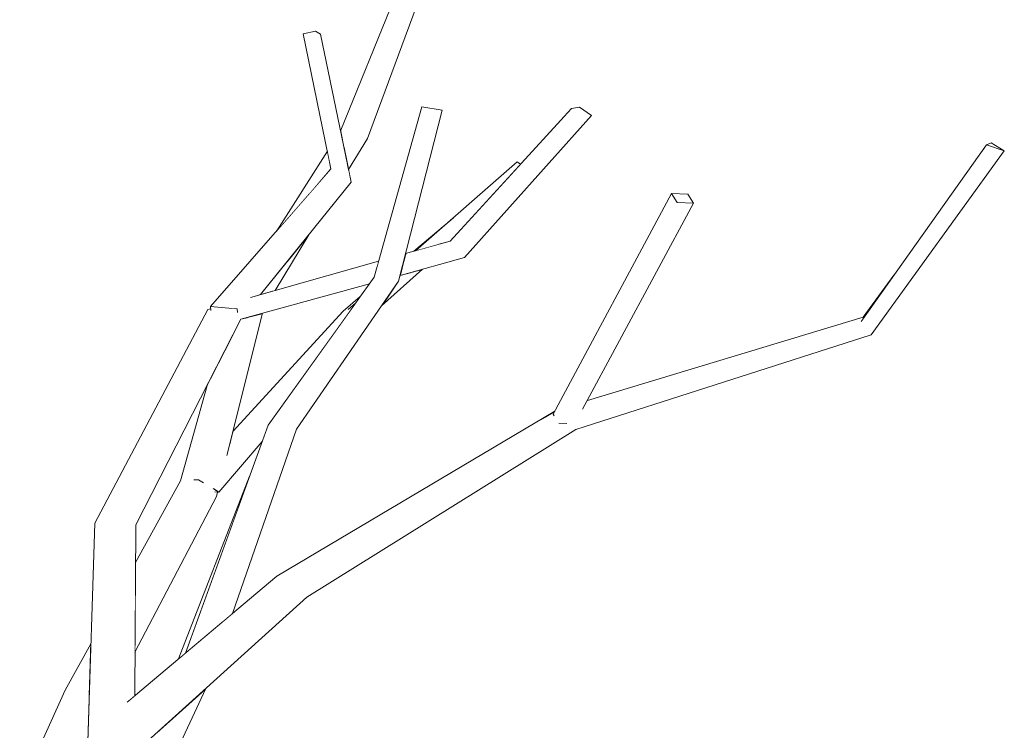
# Model space of a CAD drawing. Extents: x -289599 to -184549, y 66678 to 295474.
# Tile 215 of 256: x -264997 to -264783, y 71928 to 72082. Entities that reach past the tile are written whole.
import ezdxf

# ---------------------------------------------------------------- set-up
doc = ezdxf.new("R2010")
doc.units = 0
doc.header["$MEASUREMENT"] = 0
doc.linetypes.add('Wipeout_Contour', pattern=[1000, 0, -1000])
doc.layers.add('arch drzewa', color=8, linetype='Continuous')
doc.layers.add('arch drzewa_Nr_Pióra__4', color=8, linetype='Continuous', lineweight=9)

msp = doc.modelspace()

# ---------------------------------------------------------------- wipeouts: each hides what was drawn before it
at = {"color": 254, "linetype": 'Wipeout_Contour', "lineweight": 0, "ltscale": 1286870.260204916}
msp.add_wipeout([(-264853.95, 72042.21), (-264850.45, 72042.09), (-264851.69, 72044.03), (-264855.2, 72044.15)], dxfattribs=at).dxf.layer = 'arch drzewa'
at = {"color": 254, "linetype": 'Wipeout_Contour', "lineweight": 0, "ltscale": 965389.592182}
msp.add_wipeout([(-264946.73, 71982.83), (-264962.14, 71943.14), (-264960.62, 71944.41)], dxfattribs=at).dxf.layer = 'arch drzewa'
at = {"color": 254, "linetype": 'Wipeout_Contour', "lineweight": 0, "ltscale": 965392.386049}
msp.add_wipeout([(-264979.38, 71887.39), (-264956.24, 71936.7), (-264966.31, 71927.6)], dxfattribs=at).dxf.layer = 'arch drzewa'

# ---------------------------------------------------------------- next in the draw order: wipeouts: each hides what was drawn before it
at = {"color": 254, "linetype": 'Wipeout_Contour', "lineweight": 0, "ltscale": 1287159.987237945}
msp.add_wipeout([(-264952.59, 71951.17), (-264950.43, 71952.99), (-264936.54, 71992.99), (-264942.73, 71993.87)], dxfattribs=at).dxf.layer = 'arch drzewa'

# ---------------------------------------------------------------- next in the draw order: wipeouts: each hides what was drawn before it
at = {"color": 254, "linetype": 'Wipeout_Contour', "lineweight": 0, "ltscale": 965337.626519}
msp.add_wipeout([(-264919.71, 72026), (-264936.54, 71992.99), (-264914.43, 72025.1)], dxfattribs=at).dxf.layer = 'arch drzewa'
at = {"color": 254, "linetype": 'Wipeout_Contour', "lineweight": 0, "ltscale": 965381.5463}
msp.add_wipeout([(-264960.62, 71944.41), (-264952.59, 71951.17), (-264942.73, 71993.87)], dxfattribs=at).dxf.layer = 'arch drzewa'

# ---------------------------------------------------------------- next in the draw order: wipeouts: each hides what was drawn before it
at = {"color": 254, "linetype": 'Wipeout_Contour', "lineweight": 0, "ltscale": 965323.019635}
msp.add_wipeout([(-264914.43, 72025.1), (-264904.97, 72062.22), (-264909.36, 72062.94)], dxfattribs=at).dxf.layer = 'arch drzewa'
at = {"color": 254, "linetype": 'Wipeout_Contour', "lineweight": 0, "ltscale": 965356.622389}
msp.add_wipeout([(-264942.73, 71993.87), (-264936.54, 71992.99), (-264919.71, 72026)], dxfattribs=at).dxf.layer = 'arch drzewa'
at = {"color": 254, "linetype": 'Wipeout_Contour', "lineweight": 0, "ltscale": 965357.827466}
msp.add_wipeout([(-264970.35, 71923.95), (-264934.29, 71956.54), (-264939.13, 71958.25)], dxfattribs=at).dxf.layer = 'arch drzewa'

# ---------------------------------------------------------------- next in the draw order: wipeouts: each hides what was drawn before it
at = {"color": 254, "linetype": 'Wipeout_Contour', "lineweight": 0, "ltscale": 965328.089304}
msp.add_wipeout([(-264909.36, 72062.94), (-264919.71, 72026), (-264914.43, 72025.1)], dxfattribs=at).dxf.layer = 'arch drzewa'
at = {"color": 254, "linetype": 'Wipeout_Contour', "lineweight": 0, "ltscale": 965235.036654}
msp.add_wipeout([(-264934.29, 71956.54), (-264875.93, 71992.96), (-264879.72, 71995.41)], dxfattribs=at).dxf.layer = 'arch drzewa'
at = {"color": 254, "linetype": 'Wipeout_Contour', "lineweight": 0, "ltscale": 965389.279995}
msp.add_wipeout([(-264939.13, 71958.25), (-264975.85, 71924.52), (-264970.35, 71923.95)], dxfattribs=at).dxf.layer = 'arch drzewa'

# ---------------------------------------------------------------- next in the draw order: wipeouts: each hides what was drawn before it
at = {"color": 254, "linetype": 'Wipeout_Contour', "lineweight": 0, "ltscale": 1287067.774966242}
msp.add_wipeout([(-264913.38, 72029.22), (-264914.1, 72026.39), (-264900.1, 72030.26), (-264901.12, 72033.52)], dxfattribs=at).dxf.layer = 'arch drzewa'
at = {"color": 254, "linetype": 'Wipeout_Contour', "lineweight": 0, "ltscale": 965072.068555}
msp.add_wipeout([(-264875.93, 71992.96), (-264811.9, 72013.46), (-264814.04, 72016.41)], dxfattribs=at).dxf.layer = 'arch drzewa'
at = {"color": 254, "linetype": 'Wipeout_Contour', "lineweight": 0, "ltscale": 965370.831392}
msp.add_wipeout([(-264975.85, 71924.52), (-264939.13, 71958.25), (-264940.83, 71961.07)], dxfattribs=at).dxf.layer = 'arch drzewa'

# ---------------------------------------------------------------- next in the draw order: wipeouts: each hides what was drawn before it
at = {"color": 254, "linetype": 'Wipeout_Contour', "lineweight": 0, "ltscale": 964980.002468}
msp.add_wipeout([(-264811.9, 72013.46), (-264783, 72053.39), (-264786.85, 72054.71)], dxfattribs=at).dxf.layer = 'arch drzewa'
at = {"color": 254, "linetype": 'Wipeout_Contour', "lineweight": 0, "ltscale": 965307.066434}
msp.add_wipeout([(-264913.38, 72029.22), (-264901.12, 72033.52), (-264913.18, 72030.02)], dxfattribs=at).dxf.layer = 'arch drzewa'
at = {"color": 254, "linetype": 'Wipeout_Contour', "lineweight": 0, "ltscale": 965286.655961}
msp.add_wipeout([(-264879.72, 71995.41), (-264939.13, 71958.25), (-264934.29, 71956.54)], dxfattribs=at).dxf.layer = 'arch drzewa'
at = {"color": 254, "linetype": 'Wipeout_Contour', "lineweight": 0, "ltscale": 1930818.479472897}
msp.add_wipeout([(-264974.85, 71927.67), (-264976.99, 71925.53), (-264975.85, 71924.52), (-264940.83, 71961.07), (-264973.27, 71933.77), (-264974.58, 71927.86)], dxfattribs=at).dxf.layer = 'arch drzewa'

# ---------------------------------------------------------------- next in the draw order: wipeouts: each hides what was drawn before it
at = {"color": 254, "linetype": 'Wipeout_Contour', "lineweight": 0, "ltscale": 1287071.639195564}
msp.add_wipeout([(-264912.97, 72030.84), (-264913.18, 72030.02), (-264901.12, 72033.52), (-264903.26, 72033.85)], dxfattribs=at).dxf.layer = 'arch drzewa'
at = {"color": 254, "linetype": 'Wipeout_Contour', "lineweight": 0, "ltscale": 1930445.628322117}
msp.add_wipeout([(-264939.13, 71958.25), (-264879.72, 71995.41), (-264879.8, 71996), (-264880.71, 71995.92), (-264880.91, 71996.24), (-264880.59, 71996.85)], dxfattribs=at).dxf.layer = 'arch drzewa'
at = {"color": 254, "linetype": 'Wipeout_Contour', "lineweight": 0, "ltscale": 1287246.668615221}
msp.add_wipeout([(-264974.79, 71972.99), (-264972.37, 71934.53), (-264971.67, 71935.12), (-264971.43, 71972.22)], dxfattribs=at).dxf.layer = 'arch drzewa'

# ---------------------------------------------------------------- next in the draw order: wipeouts: each hides what was drawn before it
at = {"color": 254, "linetype": 'Wipeout_Contour', "lineweight": 0, "ltscale": 965309.193532}
msp.add_wipeout([(-264912.9, 72031.13), (-264912.97, 72030.84), (-264903.26, 72033.85)], dxfattribs=at).dxf.layer = 'arch drzewa'
at = {"color": 254, "linetype": 'Wipeout_Contour', "lineweight": 0, "ltscale": 1287028.887629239}
msp.add_wipeout([(-264940.83, 71961.07), (-264939.13, 71958.25), (-264880.59, 71996.85), (-264880.55, 71996.91)], dxfattribs=at).dxf.layer = 'arch drzewa'
at = {"color": 254, "linetype": 'Wipeout_Contour', "lineweight": 0, "ltscale": 1287238.919758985}
msp.add_wipeout([(-264974.79, 71972.99), (-264974.58, 71927.86), (-264973.27, 71933.77), (-264972.37, 71934.53)], dxfattribs=at).dxf.layer = 'arch drzewa'

# ---------------------------------------------------------------- next in the draw order: wipeouts: each hides what was drawn before it
at = {"color": 254, "linetype": 'Wipeout_Contour', "lineweight": 0, "ltscale": 965426.898535}
msp.add_wipeout([(-264971.43, 71972.22), (-264948.66, 72016.85), (-264951.87, 72018.78)], dxfattribs=at).dxf.layer = 'arch drzewa'
at = {"color": 254, "linetype": 'Wipeout_Contour', "lineweight": 0, "ltscale": 965132.253256}
msp.add_wipeout([(-264814.04, 72016.41), (-264879.72, 71995.41), (-264875.93, 71992.96)], dxfattribs=at).dxf.layer = 'arch drzewa'
at = {"color": 254, "linetype": 'Wipeout_Contour', "lineweight": 0, "ltscale": 1287257.414433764}
msp.add_wipeout([(-264974.79, 71972.99), (-264980.35, 71972.6), (-264974.85, 71927.67), (-264974.58, 71927.86)], dxfattribs=at).dxf.layer = 'arch drzewa'

# ---------------------------------------------------------------- next in the draw order: linework, layer by layer
at = {"layer": 'arch drzewa_Nr_Pióra__4', "linetype": 'Continuous'}
msp.add_line((-264877.9, 71994.24), (-264879.67, 71994.3), dxfattribs=at)

# ---------------------------------------------------------------- next in the draw order: wipeouts: each hides what was drawn before it
at = {"color": 254, "linetype": 'Wipeout_Contour', "lineweight": 0, "ltscale": 1287140.06036136}
msp.add_wipeout([(-264948.66, 72016.85), (-264920.74, 72024.56), (-264919.71, 72026), (-264919.4, 72027.11)], dxfattribs=at).dxf.layer = 'arch drzewa'
at = {"color": 254, "linetype": 'Wipeout_Contour', "lineweight": 0, "ltscale": 965079.019847}
msp.add_wipeout([(-264879.72, 71995.41), (-264814.04, 72016.41), (-264813.63, 72017.32)], dxfattribs=at).dxf.layer = 'arch drzewa'
at = {"color": 254, "linetype": 'Wipeout_Contour', "lineweight": 0, "ltscale": 1609061.949295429}
msp.add_wipeout([(-264980.35, 71972.6), (-264981.87, 71925.13), (-264977.09, 71925.32), (-264976.99, 71925.53), (-264974.85, 71927.67)], dxfattribs=at).dxf.layer = 'arch drzewa'

# ---------------------------------------------------------------- next in the draw order: linework, layer by layer
at = {"layer": 'arch drzewa_Nr_Pióra__4', "linetype": 'Continuous'}
msp.add_line((-264979.38, 71887.39), (-264956.24, 71936.7), dxfattribs=at)

# ---------------------------------------------------------------- next in the draw order: wipeouts: each hides what was drawn before it
at = {"color": 254, "linetype": 'Wipeout_Contour', "lineweight": 0, "ltscale": 965440.465707}
msp.add_wipeout([(-264974.79, 71972.99), (-264971.43, 71972.22), (-264951.87, 72018.78)], dxfattribs=at).dxf.layer = 'arch drzewa'
at = {"color": 254, "linetype": 'Wipeout_Contour', "lineweight": 0, "ltscale": 1930319.982234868}
msp.add_wipeout([(-264879.8, 71996), (-264879.72, 71995.41), (-264813.63, 72017.32), (-264873.46, 71999.22), (-264874.46, 71997.36), (-264878.88, 71995.78)], dxfattribs=at).dxf.layer = 'arch drzewa'
at = {"color": 254, "linetype": 'Wipeout_Contour', "lineweight": 0, "ltscale": 1287270.498928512}
msp.add_wipeout([(-264986.74, 71936.36), (-264991.09, 71913.97), (-264981.85, 71925.73), (-264981.54, 71935.64)], dxfattribs=at).dxf.layer = 'arch drzewa'

# ---------------------------------------------------------------- next in the draw order: wipeouts: each hides what was drawn before it
at = {"color": 254, "linetype": 'Wipeout_Contour', "lineweight": 0, "ltscale": 964999.953362}
msp.add_wipeout([(-264786.85, 72054.71), (-264814.04, 72016.41), (-264811.9, 72013.46)], dxfattribs=at).dxf.layer = 'arch drzewa'
at = {"color": 254, "linetype": 'Wipeout_Contour', "lineweight": 0, "ltscale": 1930366.701856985}
msp.add_wipeout([(-264880.91, 71996.24), (-264880.71, 71995.92), (-264879.8, 71996), (-264878.88, 71995.78), (-264853.95, 72042.21), (-264855.2, 72044.15)], dxfattribs=at).dxf.layer = 'arch drzewa'
at = {"color": 254, "linetype": 'Wipeout_Contour', "lineweight": 0, "ltscale": 1930871.062812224}
msp.add_wipeout([(-264974.79, 71972.99), (-264951.87, 72018.78), (-264954.79, 72018.93), (-264955.17, 72018.84), (-264955.18, 72018.95), (-264955.77, 72018.98)], dxfattribs=at).dxf.layer = 'arch drzewa'
at = {"color": 254, "linetype": 'Wipeout_Contour', "lineweight": 0, "ltscale": 1609114.628582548}
msp.add_wipeout([(-264998.27, 71910.81), (-264998.09, 71909.14), (-264997.65, 71905.62), (-264991.09, 71913.97), (-264986.74, 71936.36)], dxfattribs=at).dxf.layer = 'arch drzewa'

# ---------------------------------------------------------------- next in the draw order: linework, layer by layer
at = {"layer": 'arch drzewa_Nr_Pióra__4', "linetype": 'Continuous'}
for p, q in [((-264855.2, 72044.15), (-264851.69, 72044.03)), ((-264880.68, 71995.88), (-264880.91, 71996.24)), ((-264880.91, 71996.24), (-264880.86, 71996.24))]:
    msp.add_line(p, q, dxfattribs=at)

# ---------------------------------------------------------------- next in the draw order: wipeouts: each hides what was drawn before it
at = {"color": 254, "linetype": 'Wipeout_Contour', "lineweight": 0, "ltscale": 964964.411058}
msp.add_wipeout([(-264785.83, 72055.13), (-264786.85, 72054.71), (-264783, 72053.39)], dxfattribs=at).dxf.layer = 'arch drzewa'
at = {"color": 254, "linetype": 'Wipeout_Contour', "lineweight": 0, "ltscale": 1286891.820548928}
msp.add_wipeout([(-264878.88, 71995.78), (-264874.46, 71997.36), (-264850.45, 72042.09), (-264853.95, 72042.21)], dxfattribs=at).dxf.layer = 'arch drzewa'
at = {"color": 254, "linetype": 'Wipeout_Contour', "lineweight": 0, "ltscale": 965364.266699}
msp.add_wipeout([(-264951.87, 72018.78), (-264919.06, 72028.31), (-264918.86, 72029.02)], dxfattribs=at).dxf.layer = 'arch drzewa'
at = {"color": 254, "linetype": 'Wipeout_Contour', "lineweight": 0, "ltscale": 965015.041139}
msp.add_wipeout([(-264814.04, 72016.41), (-264806.94, 72026.42), (-264813.63, 72017.32)], dxfattribs=at).dxf.layer = 'arch drzewa'
at = {"color": 254, "linetype": 'Wipeout_Contour', "lineweight": 0, "ltscale": 965453.114776}
msp.add_wipeout([(-264980.35, 71972.6), (-264974.79, 71972.99), (-264955.77, 72018.98)], dxfattribs=at).dxf.layer = 'arch drzewa'
at = {"color": 254, "linetype": 'Wipeout_Contour', "lineweight": 0, "ltscale": 965455.102968}
msp.add_wipeout([(-264986.74, 71936.36), (-264981.54, 71935.64), (-264981.19, 71946.44)], dxfattribs=at).dxf.layer = 'arch drzewa'

# ---------------------------------------------------------------- next in the draw order: linework, layer by layer
at = {"layer": 'arch drzewa_Nr_Pióra__4', "linetype": 'Continuous'}
for p, q in [((-264814.04, 72016.41), (-264786.85, 72054.71)), ((-264811.9, 72013.46), (-264783, 72053.39)), ((-264786.85, 72054.71), (-264785.83, 72055.13)), ((-264783, 72053.39), (-264786.85, 72054.71)), ((-264785.83, 72055.13), (-264783, 72053.39)), ((-264853.95, 72042.21), (-264855.2, 72044.15)), ((-264851.69, 72044.03), (-264850.45, 72042.09)), ((-264850.45, 72042.09), (-264853.95, 72042.21)), ((-264813.63, 72017.32), (-264806.94, 72026.42)), ((-264873.46, 71999.22), (-264813.63, 72017.32)), ((-264875.93, 71992.96), (-264811.9, 72013.46)), ((-264981.87, 71925.13), (-264980.35, 71972.6)), ((-264986.74, 71936.36), (-264981.19, 71946.44)), ((-264998.27, 71910.81), (-264986.74, 71936.36))]:
    msp.add_line(p, q, dxfattribs=at)

# ---------------------------------------------------------------- next in the draw order: wipeouts: each hides what was drawn before it
at = {"color": 254, "linetype": 'Wipeout_Contour', "lineweight": 0, "ltscale": 965245.886804}
msp.add_wipeout([(-264900.1, 72030.26), (-264872.53, 72061.06), (-264875.16, 72062.89)], dxfattribs=at).dxf.layer = 'arch drzewa'
at = {"color": 254, "linetype": 'Wipeout_Contour', "lineweight": 0, "ltscale": 965433.332931}
msp.add_wipeout([(-264955.2, 72019.15), (-264955.77, 72018.98), (-264955.18, 72018.95)], dxfattribs=at).dxf.layer = 'arch drzewa'
at = {"color": 254, "linetype": 'Wipeout_Contour', "lineweight": 0, "ltscale": 2574420.652992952}
msp.add_wipeout([(-264971.61, 71944.61), (-264953.94, 71978.36), (-264954.06, 71979.38), (-264954.24, 71979.38), (-264954.55, 71980.04), (-264954.24, 71980.94), (-264954.37, 71982.01), (-264971.6, 71945.78)], dxfattribs=at).dxf.layer = 'arch drzewa'

# ---------------------------------------------------------------- next in the draw order: wipeouts: each hides what was drawn before it
at = {"color": 254, "linetype": 'Wipeout_Contour', "lineweight": 0, "ltscale": 965265.735605}
msp.add_wipeout([(-264875.16, 72062.89), (-264901.12, 72033.52), (-264900.1, 72030.26)], dxfattribs=at).dxf.layer = 'arch drzewa'
at = {"color": 254, "linetype": 'Wipeout_Contour', "lineweight": 0, "ltscale": 2896196.579560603}
msp.add_wipeout([(-264954.79, 72018.93), (-264951.87, 72018.78), (-264918.86, 72029.02), (-264918.74, 72029.47), (-264946.52, 72021.6), (-264949.02, 72019.68), (-264949.04, 72019.67), (-264949.12, 72019.65), (-264950.67, 72019.24)], dxfattribs=at).dxf.layer = 'arch drzewa'
at = {"color": 254, "linetype": 'Wipeout_Contour', "lineweight": 0, "ltscale": 965417.706026}
msp.add_wipeout([(-264971.6, 71945.78), (-264954.37, 71982.01), (-264971.59, 71946.67)], dxfattribs=at).dxf.layer = 'arch drzewa'

# ---------------------------------------------------------------- next in the draw order: wipeouts: each hides what was drawn before it
at = {"color": 254, "linetype": 'Wipeout_Contour', "lineweight": 0, "ltscale": 965252.328425}
msp.add_wipeout([(-264901.12, 72033.52), (-264875.16, 72062.89), (-264876.89, 72062.61)], dxfattribs=at).dxf.layer = 'arch drzewa'
at = {"color": 254, "linetype": 'Wipeout_Contour', "lineweight": 0, "ltscale": 1287180.075753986}
msp.add_wipeout([(-264944.97, 72022.04), (-264944.35, 72022.22), (-264924.69, 72046.6), (-264925.31, 72049.16)], dxfattribs=at).dxf.layer = 'arch drzewa'
at = {"color": 254, "linetype": 'Wipeout_Contour', "lineweight": 0, "ltscale": 1287088.241604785}
msp.add_wipeout([(-264918.09, 72019.78), (-264909.26, 72027.73), (-264911.57, 72027.09), (-264916.9, 72021.52)], dxfattribs=at).dxf.layer = 'arch drzewa'
at = {"color": 254, "linetype": 'Wipeout_Contour', "lineweight": 0, "ltscale": 965415.257552}
msp.add_wipeout([(-264949.47, 72019.13), (-264949.41, 72018.47), (-264949.22, 72019.44)], dxfattribs=at).dxf.layer = 'arch drzewa'
at = {"color": 254, "linetype": 'Wipeout_Contour', "lineweight": 0, "ltscale": 2252639.322241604}
msp.add_wipeout([(-264971.56, 71952.19), (-264971.59, 71946.67), (-264954.37, 71982.01), (-264956.32, 71981.95), (-264956.83, 71981.42), (-264958.39, 71981.89), (-264961.72, 71981.78)], dxfattribs=at).dxf.layer = 'arch drzewa'

# ---------------------------------------------------------------- next in the draw order: linework, layer by layer
at = {"layer": 'arch drzewa_Nr_Pióra__4', "linetype": 'Continuous'}
for p, q in [((-264872.53, 72061.06), (-264875.16, 72062.89)), ((-264874.48, 71997.32), (-264850.45, 72042.09))]:
    msp.add_line(p, q, dxfattribs=at)

# ---------------------------------------------------------------- next in the draw order: wipeouts: each hides what was drawn before it
at = {"color": 254, "linetype": 'Wipeout_Contour', "lineweight": 0, "ltscale": 965271.319345}
msp.add_wipeout([(-264876.89, 72062.61), (-264903.26, 72033.85), (-264901.12, 72033.52)], dxfattribs=at).dxf.layer = 'arch drzewa'
at = {"color": 254, "linetype": 'Wipeout_Contour', "lineweight": 0, "ltscale": 1287198.069921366}
msp.add_wipeout([(-264949.03, 72019.68), (-264946.52, 72021.6), (-264944.97, 72022.04), (-264925.31, 72049.16)], dxfattribs=at).dxf.layer = 'arch drzewa'
at = {"color": 254, "linetype": 'Wipeout_Contour', "lineweight": 0, "ltscale": 1287090.574650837}
msp.add_wipeout([(-264914.43, 72025.1), (-264916.9, 72021.52), (-264911.57, 72027.09), (-264914.1, 72026.39)], dxfattribs=at).dxf.layer = 'arch drzewa'
at = {"color": 254, "linetype": 'Wipeout_Contour', "lineweight": 0, "ltscale": 965430.599368}
msp.add_wipeout([(-264971.48, 71964.07), (-264971.56, 71952.19), (-264961.72, 71981.78)], dxfattribs=at).dxf.layer = 'arch drzewa'
at = {"color": 254, "linetype": 'Wipeout_Contour', "lineweight": 0, "ltscale": 965399.037691}
msp.add_wipeout([(-264953.76, 71979.37), (-264953.94, 71978.36), (-264953.69, 71979.36)], dxfattribs=at).dxf.layer = 'arch drzewa'

# ---------------------------------------------------------------- next in the draw order: linework, layer by layer
at = {"layer": 'arch drzewa_Nr_Pióra__4', "linetype": 'Continuous'}
for p, q in [((-264875.16, 72062.89), (-264876.89, 72062.61)), ((-264880.91, 71996.24), (-264855.2, 72044.15)), ((-264914.1, 72026.39), (-264900.1, 72030.26)), ((-264918.09, 72019.78), (-264909.26, 72027.73)), ((-264971.67, 71935.12), (-264971.43, 71972.22)), ((-264973.31, 71933.74), (-264940.83, 71961.07)), ((-264970.35, 71923.95), (-264934.29, 71956.54))]:
    msp.add_line(p, q, dxfattribs=at)

# ---------------------------------------------------------------- next in the draw order: wipeouts: each hides what was drawn before it
at = {"color": 254, "linetype": 'Wipeout_Contour', "lineweight": 0, "ltscale": 1287192.246631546}
msp.add_wipeout([(-264949.04, 72019.67), (-264925.31, 72049.16), (-264929.08, 72049.48), (-264949.12, 72019.65)], dxfattribs=at).dxf.layer = 'arch drzewa'
at = {"color": 254, "linetype": 'Wipeout_Contour', "lineweight": 0, "ltscale": 1287038.396909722}
msp.add_wipeout([(-264888.7, 72051.01), (-264905.79, 72033.14), (-264903.26, 72033.85), (-264887.96, 72050.54)], dxfattribs=at).dxf.layer = 'arch drzewa'
at = {"color": 254, "linetype": 'Wipeout_Contour', "lineweight": 0, "ltscale": 965399.112668}
msp.add_wipeout([(-264953.76, 71979.37), (-264954.06, 71979.38), (-264953.94, 71978.36)], dxfattribs=at).dxf.layer = 'arch drzewa'

# ---------------------------------------------------------------- next in the draw order: wipeouts: each hides what was drawn before it
at = {"color": 254, "linetype": 'Wipeout_Contour', "lineweight": 0, "ltscale": 1287214.755401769}
msp.add_wipeout([(-264955.24, 72019.63), (-264950.67, 72019.24), (-264949.12, 72019.65), (-264929.08, 72049.48)], dxfattribs=at).dxf.layer = 'arch drzewa'
at = {"color": 254, "linetype": 'Wipeout_Contour', "lineweight": 0, "ltscale": 965291.189546}
msp.add_wipeout([(-264910.73, 72031.74), (-264905.79, 72033.14), (-264888.7, 72051.01)], dxfattribs=at).dxf.layer = 'arch drzewa'

# ---------------------------------------------------------------- next in the draw order: linework, layer by layer
at = {"layer": 'arch drzewa_Nr_Pióra__4', "linetype": 'Continuous'}
for p, q in [((-264900.1, 72030.26), (-264872.53, 72061.06)), ((-264887.96, 72050.54), (-264888.7, 72051.01))]:
    msp.add_line(p, q, dxfattribs=at)

# ---------------------------------------------------------------- next in the draw order: wipeouts: each hides what was drawn before it
at = {"color": 254, "linetype": 'Wipeout_Contour', "lineweight": 0, "ltscale": 965394.023088}
msp.add_wipeout([(-264924.69, 72046.6), (-264931.36, 72078.73), (-264932.47, 72079.42)], dxfattribs=at).dxf.layer = 'arch drzewa'
at = {"color": 254, "linetype": 'Wipeout_Contour', "lineweight": 0, "ltscale": 965306.207876}
msp.add_wipeout([(-264902.53, 72038.91), (-264911.12, 72031.63), (-264910.73, 72031.74)], dxfattribs=at).dxf.layer = 'arch drzewa'
at = {"color": 254, "linetype": 'Wipeout_Contour', "lineweight": 0, "ltscale": 1287187.538874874}
msp.add_wipeout([(-264941.69, 72022.97), (-264941.22, 72023.1), (-264933.88, 72035.21), (-264938.18, 72029.87)], dxfattribs=at).dxf.layer = 'arch drzewa'
at = {"color": 254, "linetype": 'Wipeout_Contour', "lineweight": 0, "ltscale": 965416.470122}
msp.add_wipeout([(-264949.27, 72019.42), (-264950.05, 72019.18), (-264949.47, 72019.13)], dxfattribs=at).dxf.layer = 'arch drzewa'

# ---------------------------------------------------------------- next in the draw order: linework, layer by layer
at = {"layer": 'arch drzewa_Nr_Pióra__4', "linetype": 'Continuous'}
for p, q in [((-264903.26, 72033.85), (-264876.89, 72062.61)), ((-264910.73, 72031.74), (-264888.7, 72051.01)), ((-264911.12, 72031.63), (-264902.53, 72038.91)), ((-264912.9, 72031.13), (-264903.26, 72033.85))]:
    msp.add_line(p, q, dxfattribs=at)

# ---------------------------------------------------------------- next in the draw order: wipeouts: each hides what was drawn before it
at = {"color": 254, "linetype": 'Wipeout_Contour', "lineweight": 0, "ltscale": 965381.381924}
msp.add_wipeout([(-264932.47, 72079.42), (-264925.31, 72049.16), (-264924.69, 72046.6)], dxfattribs=at).dxf.layer = 'arch drzewa'
at = {"color": 254, "linetype": 'Wipeout_Contour', "lineweight": 0, "ltscale": 965396.625509}
msp.add_wipeout([(-264944.35, 72022.22), (-264941.69, 72022.97), (-264938.18, 72029.87)], dxfattribs=at).dxf.layer = 'arch drzewa'
at = {"color": 254, "linetype": 'Wipeout_Contour', "lineweight": 0, "ltscale": 1287237.641849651}
msp.add_wipeout([(-264955.24, 72019.63), (-264955.17, 72018.84), (-264954.79, 72018.93), (-264950.67, 72019.24)], dxfattribs=at).dxf.layer = 'arch drzewa'

# ---------------------------------------------------------------- next in the draw order: wipeouts: each hides what was drawn before it
at = {"color": 254, "linetype": 'Wipeout_Contour', "lineweight": 0, "ltscale": 965399.018381}
msp.add_wipeout([(-264925.31, 72049.16), (-264932.47, 72079.42), (-264935.1, 72078.81)], dxfattribs=at).dxf.layer = 'arch drzewa'
at = {"color": 254, "linetype": 'Wipeout_Contour', "lineweight": 0, "ltscale": 965416.705317}
msp.add_wipeout([(-264950.05, 72019.18), (-264949.41, 72018.47), (-264949.47, 72019.13)], dxfattribs=at).dxf.layer = 'arch drzewa'

# ---------------------------------------------------------------- next in the draw order: wipeouts: each hides what was drawn before it
at = {"color": 254, "linetype": 'Wipeout_Contour', "lineweight": 0, "ltscale": 965388.423548}
msp.add_wipeout([(-264935.1, 72078.81), (-264929.08, 72049.48), (-264925.31, 72049.16)], dxfattribs=at).dxf.layer = 'arch drzewa'
at = {"color": 254, "linetype": 'Wipeout_Contour', "lineweight": 0, "ltscale": 1287201.690624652}
msp.add_wipeout([(-264952.67, 71985.62), (-264951.64, 71987.5), (-264943.94, 72018.15), (-264947.12, 72017.27)], dxfattribs=at).dxf.layer = 'arch drzewa'

# ---------------------------------------------------------------- next in the draw order: linework, layer by layer
at = {"layer": 'arch drzewa_Nr_Pióra__4', "linetype": 'Continuous'}
for p, q in [((-264932.47, 72079.42), (-264935.1, 72078.81)), ((-264931.36, 72078.73), (-264932.47, 72079.42))]:
    msp.add_line(p, q, dxfattribs=at)

# ---------------------------------------------------------------- next in the draw order: wipeouts: each hides what was drawn before it
at = {"color": 254, "linetype": 'Wipeout_Contour', "lineweight": 0, "ltscale": 1287157.059866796}
msp.add_wipeout([(-264923.12, 72059.48), (-264926.13, 72053.56), (-264925.27, 72049.4), (-264921.19, 72056.13)], dxfattribs=at).dxf.layer = 'arch drzewa'
at = {"color": 254, "linetype": 'Wipeout_Contour', "lineweight": 0, "ltscale": 965384.079696}
msp.add_wipeout([(-264929.68, 72052.43), (-264933.87, 72044.02), (-264929.08, 72049.48)], dxfattribs=at).dxf.layer = 'arch drzewa'
at = {"color": 254, "linetype": 'Wipeout_Contour', "lineweight": 0, "ltscale": 1287203.068607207}
msp.add_wipeout([(-264954.37, 71982.01), (-264954.24, 71980.94), (-264952.67, 71985.62), (-264947.12, 72017.27)], dxfattribs=at).dxf.layer = 'arch drzewa'

# ---------------------------------------------------------------- next in the draw order: wipeouts: each hides what was drawn before it
at = {"color": 254, "linetype": 'Wipeout_Contour', "lineweight": 0, "ltscale": 965357.001005}
msp.add_wipeout([(-264921.19, 72056.13), (-264908.34, 72090.79), (-264911.53, 72091.74)], dxfattribs=at).dxf.layer = 'arch drzewa'
at = {"color": 254, "linetype": 'Wipeout_Contour', "lineweight": 0, "ltscale": 965371.741268}
msp.add_wipeout([(-264923.12, 72059.48), (-264926.23, 72054.03), (-264926.13, 72053.56)], dxfattribs=at).dxf.layer = 'arch drzewa'
at = {"color": 254, "linetype": 'Wipeout_Contour', "lineweight": 0, "ltscale": 1287187.186386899}
msp.add_wipeout([(-264940.84, 72036.06), (-264933.87, 72044.02), (-264929.68, 72052.43), (-264929.86, 72053.32)], dxfattribs=at).dxf.layer = 'arch drzewa'
at = {"color": 254, "linetype": 'Wipeout_Contour', "lineweight": 0, "ltscale": 1287213.22294893}
msp.add_wipeout([(-264951.99, 72010.31), (-264954.37, 71982.01), (-264947.13, 72017.27), (-264948.66, 72016.85)], dxfattribs=at).dxf.layer = 'arch drzewa'

# ---------------------------------------------------------------- next in the draw order: linework, layer by layer
at = {"layer": 'arch drzewa_Nr_Pióra__4', "linetype": 'Continuous'}
for p, q in [((-264929.08, 72049.48), (-264935.1, 72078.81)), ((-264904.97, 72062.22), (-264909.36, 72062.94)), ((-264940.84, 72036.06), (-264929.86, 72053.32)), ((-264941.22, 72023.1), (-264933.88, 72035.21))]:
    msp.add_line(p, q, dxfattribs=at)

# ---------------------------------------------------------------- next in the draw order: wipeouts: each hides what was drawn before it
at = {"color": 254, "linetype": 'Wipeout_Contour', "lineweight": 0, "ltscale": 1287166.582719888}
msp.add_wipeout([(-264926.96, 72057.89), (-264927.01, 72057.78), (-264926.23, 72054.03), (-264923.12, 72059.48)], dxfattribs=at).dxf.layer = 'arch drzewa'
at = {"color": 254, "linetype": 'Wipeout_Contour', "lineweight": 0, "ltscale": 2896240.757561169}
msp.add_wipeout([(-264955.98, 72002.49), (-264961.72, 71981.78), (-264958.39, 71981.89), (-264958.76, 71982.03), (-264956.78, 71983.21), (-264956.66, 71983.32), (-264956.32, 71981.95), (-264954.37, 71982.01), (-264951.99, 72010.31)], dxfattribs=at).dxf.layer = 'arch drzewa'

# ---------------------------------------------------------------- next in the draw order: linework, layer by layer
at = {"layer": 'arch drzewa_Nr_Pióra__4', "linetype": 'Continuous'}
msp.add_line((-264971.48, 71964.07), (-264961.72, 71981.78), dxfattribs=at)

# ---------------------------------------------------------------- next in the draw order: wipeouts: each hides what was drawn before it
at = {"color": 254, "linetype": 'Wipeout_Contour', "lineweight": 0, "ltscale": 965362.798088}
msp.add_wipeout([(-264911.53, 72091.74), (-264923.12, 72059.48), (-264921.19, 72056.13)], dxfattribs=at).dxf.layer = 'arch drzewa'
at = {"color": 254, "linetype": 'Wipeout_Contour', "lineweight": 0, "ltscale": 965378.707502}
msp.add_wipeout([(-264926.96, 72057.89), (-264927.02, 72057.8), (-264927.01, 72057.78)], dxfattribs=at).dxf.layer = 'arch drzewa'
at = {"color": 254, "linetype": 'Wipeout_Contour', "lineweight": 0, "ltscale": 1608948.155403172}
msp.add_wipeout([(-264953.4, 71979.36), (-264944, 71990.36), (-264942.73, 71993.87), (-264924.92, 72018.72), (-264925.34, 72018.96)], dxfattribs=at).dxf.layer = 'arch drzewa'
at = {"color": 254, "linetype": 'Wipeout_Contour', "lineweight": 0, "ltscale": 1287213.778288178}
msp.add_wipeout([(-264957.82, 71982.01), (-264956.83, 71981.42), (-264956.32, 71981.95), (-264956.66, 71983.32)], dxfattribs=at).dxf.layer = 'arch drzewa'

# ---------------------------------------------------------------- next in the draw order: linework, layer by layer
at = {"layer": 'arch drzewa_Nr_Pióra__4', "linetype": 'Continuous'}
msp.add_line((-264925.27, 72049.4), (-264921.19, 72056.13), dxfattribs=at)

# ---------------------------------------------------------------- next in the draw order: wipeouts: each hides what was drawn before it
at = {"color": 254, "linetype": 'Wipeout_Contour', "lineweight": 0, "ltscale": 965364.72942}
msp.add_wipeout([(-264923.12, 72059.48), (-264911.53, 72091.74), (-264913.16, 72091.8)], dxfattribs=at).dxf.layer = 'arch drzewa'
at = {"color": 254, "linetype": 'Wipeout_Contour', "lineweight": 0, "ltscale": 1930778.994319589}
msp.add_wipeout([(-264952.67, 71985.62), (-264954.55, 71980.04), (-264953.4, 71979.36), (-264925.34, 72018.96), (-264951.1, 71989.64), (-264951.64, 71987.5)], dxfattribs=at).dxf.layer = 'arch drzewa'
at = {"color": 254, "linetype": 'Wipeout_Contour', "lineweight": 0, "ltscale": 965411.599126}
msp.add_wipeout([(-264957.82, 71982.01), (-264956.66, 71983.32), (-264956.78, 71983.21)], dxfattribs=at).dxf.layer = 'arch drzewa'

# ---------------------------------------------------------------- next in the draw order: linework, layer by layer
at = {"layer": 'arch drzewa_Nr_Pióra__4', "linetype": 'Continuous'}
for p, q in [((-264955.77, 72018.98), (-264955.2, 72019.15)), ((-264955.24, 72019.63), (-264955.16, 72018.78))]:
    msp.add_line(p, q, dxfattribs=at)

# ---------------------------------------------------------------- next in the draw order: wipeouts: each hides what was drawn before it
at = {"color": 254, "linetype": 'Wipeout_Contour', "lineweight": 0, "ltscale": 965370.511815}
msp.add_wipeout([(-264913.16, 72091.8), (-264926.96, 72057.89), (-264923.12, 72059.48)], dxfattribs=at).dxf.layer = 'arch drzewa'
at = {"color": 254, "linetype": 'Wipeout_Contour', "lineweight": 0, "ltscale": 1287163.857497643}
msp.add_wipeout([(-264951.03, 71989.93), (-264951.1, 71989.64), (-264925.34, 72018.96), (-264926.45, 72018.63)], dxfattribs=at).dxf.layer = 'arch drzewa'
at = {"color": 254, "linetype": 'Wipeout_Contour', "lineweight": 0, "ltscale": 965412.686682}
msp.add_wipeout([(-264956.78, 71983.21), (-264958.76, 71982.03), (-264957.82, 71982.01)], dxfattribs=at).dxf.layer = 'arch drzewa'
at = {"color": 254, "linetype": 'Wipeout_Contour', "lineweight": 0, "ltscale": 965399.57023}
msp.add_wipeout([(-264954.24, 71979.38), (-264953.4, 71979.36), (-264954.55, 71980.04)], dxfattribs=at).dxf.layer = 'arch drzewa'

# ---------------------------------------------------------------- next in the draw order: linework, layer by layer
at = {"layer": 'arch drzewa_Nr_Pióra__4', "linetype": 'Continuous'}
for p, q in [((-264926.96, 72057.89), (-264913.16, 72091.8)), ((-264921.19, 72056.13), (-264908.34, 72090.79)), ((-264924.69, 72046.6), (-264931.36, 72078.73)), ((-264919.71, 72026), (-264909.36, 72062.94)), ((-264914.43, 72025.1), (-264904.97, 72062.22)), ((-264927.02, 72057.8), (-264926.96, 72057.89)), ((-264953.4, 71979.36), (-264954.62, 71980.09)), ((-264954.27, 71979.38), (-264953.4, 71979.36)), ((-264953.94, 71978.36), (-264953.69, 71979.36)), ((-264971.61, 71944.61), (-264953.94, 71978.36))]:
    msp.add_line(p, q, dxfattribs=at)

# ---------------------------------------------------------------- next in the draw order: wipeouts: each hides what was drawn before it
at = {"color": 254, "linetype": 'Wipeout_Contour', "lineweight": 0, "ltscale": 965343.628918}
msp.add_wipeout([(-264925.34, 72018.96), (-264924.92, 72018.72), (-264923.77, 72020.34)], dxfattribs=at).dxf.layer = 'arch drzewa'
at = {"color": 254, "linetype": 'Wipeout_Contour', "lineweight": 0, "ltscale": 965381.481277}
msp.add_wipeout([(-264950.38, 71992.51), (-264951.03, 71989.93), (-264926.45, 72018.63)], dxfattribs=at).dxf.layer = 'arch drzewa'
at = {"color": 254, "linetype": 'Wipeout_Contour', "lineweight": 0, "ltscale": 1287217.026639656}
msp.add_wipeout([(-264958.76, 71982.03), (-264958.39, 71981.89), (-264956.83, 71981.42), (-264957.82, 71982.01)], dxfattribs=at).dxf.layer = 'arch drzewa'

# ---------------------------------------------------------------- next in the draw order: linework, layer by layer
at = {"layer": 'arch drzewa_Nr_Pióra__4', "linetype": 'Continuous'}
for p, q in [((-264955.24, 72019.63), (-264929.08, 72049.48)), ((-264950.45, 72019.22), (-264955.24, 72019.63)), ((-264949.47, 72019.13), (-264950.2, 72019.2)), ((-264949.39, 72018.3), (-264949.47, 72019.13)), ((-264980.35, 71972.6), (-264955.77, 72018.98)), ((-264951.7, 71987.27), (-264943.94, 72018.15)), ((-264971.43, 71972.22), (-264948.66, 72016.85)), ((-264961.72, 71981.78), (-264955.98, 72002.49)), ((-264940.83, 71961.07), (-264880.55, 71996.91)), ((-264960.62, 71944.41), (-264942.73, 71993.87)), ((-264950.43, 71952.99), (-264936.54, 71992.99)), ((-264934.29, 71956.54), (-264875.93, 71992.96)), ((-264953.4, 71979.36), (-264944, 71990.36)), ((-264962.14, 71943.14), (-264946.73, 71982.83)), ((-264957.82, 71982.01), (-264958.84, 71982.04)), ((-264956.76, 71981.37), (-264957.82, 71982.01))]:
    msp.add_line(p, q, dxfattribs=at)

# ---------------------------------------------------------------- next in the draw order: wipeouts: each hides what was drawn before it
at = {"color": 254, "linetype": 'Wipeout_Contour', "lineweight": 0, "ltscale": 1287125.360982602}
msp.add_wipeout([(-264926.45, 72018.63), (-264925.34, 72018.96), (-264923.77, 72020.34), (-264922.73, 72021.79)], dxfattribs=at).dxf.layer = 'arch drzewa'

# ---------------------------------------------------------------- next in the draw order: linework, layer by layer
at = {"layer": 'arch drzewa_Nr_Pióra__4', "linetype": 'Continuous'}
for p, q in [((-264944.35, 72022.22), (-264924.69, 72046.6)), ((-264946.58, 72021.59), (-264918.74, 72029.47)), ((-264942.73, 71993.87), (-264919.71, 72026)), ((-264948.66, 72016.85), (-264920.74, 72024.56)), ((-264936.54, 71992.99), (-264914.43, 72025.1)), ((-264926.45, 72018.63), (-264922.73, 72021.79)), ((-264925.34, 72018.96), (-264923.77, 72020.34)), ((-264950.38, 71992.51), (-264926.45, 72018.63))]:
    msp.add_line(p, q, dxfattribs=at)

doc.saveas('drawing.dxf')
